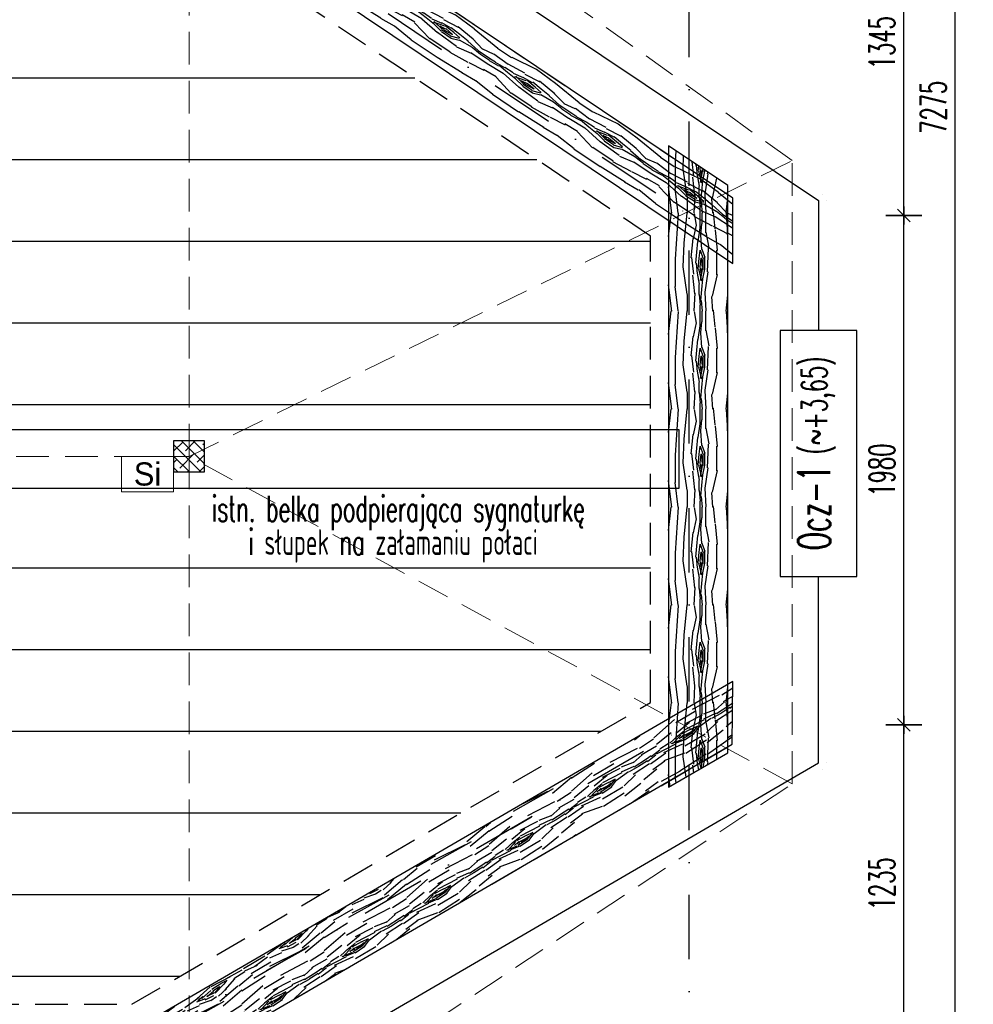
# Model space of a CAD drawing. Header units: centimetres. Extents: x 152786 to 159501, y -6718 to 1403.
# Tile 55 of 89: x 153995 to 154365, y -1217 to -835. Entities that reach past the tile are written whole.
import ezdxf

# ---------------------------------------------------------------- set-up
doc = ezdxf.new("R2010")
doc.units = ezdxf.units.CM
doc.header["$LTSCALE"] = 0.1
for name, pattern in [('DASHDOT', [1, 0.5, -0.25, 0, -0.25]), ('DASHED', [19.05, 12.7, -6.35]), ('DASHEDX2', [38.1, 25.4, -12.7])]:
    doc.linetypes.add(name, pattern=pattern)
doc.layers.get('0').update_dxf_attribs({"color": 45})
doc.layers.add('A_opisy więźby', color=51, linetype='Continuous', lineweight=13)
doc.layers.add('A_widok dachu', color=51, linetype='Continuous', lineweight=15)
for name, color, linetype in [('A_wymiary_zewn', 4, 'Continuous'), ('hatch_R&F', 4, 'Continuous'), ('opisy_prętów_R&F', 2, 'Continuous'), ('osie_R&F', 6, 'DASHDOT'), ('widoki_przerywana_R&F', 4, 'DASHEDX2'), ('więźba_R&F', 3, 'Continuous'), ('wymiary_R&F', 3, 'Continuous'), ('ściany_murowane_R&F', 13, 'Continuous')]:
    doc.layers.add(name, color=color, linetype=linetype)
doc.styles.add('arial', font='arial.ttf')
doc.styles.add('simplex 0.6', font='simplex.shx', dxfattribs={"width": 0.6})
doc.styles.add('TECH', font='FL Pismo Techniczne.ttf')
doc.dimstyles.new('1_100 ławy', dxfattribs={"dimtxt": 30, "dimasz": 18, "dimexe": 3, "dimexo": 3, "dimgap": -7, "dimtad": 1, "dimdec": 1, "dimrnd": 0.5, "dimzin": 9, "dimdsep": 46, "dimtxsty": 'arial', "dimblk": 'CLOSEDBLANK', "dimcen": 0.09, "dimadec": 0, "dimazin": 0, "dimtfac": 1, "dimtdec": 1, "dimtofl": 0, "dimtmove": 0, "dimatfit": 3, "dimldrblk": 'CLOSEDBLANK', "dimfxl": 1, "dimtvp": 1, "dimtolj": 1, "dimtzin": 0, "dimarcsym": 0})
doc.dimstyles.new('1_50 [mm] żelbet', dxfattribs={"dimtxt": 10, "dimasz": 0.5, "dimexe": 0.18, "dimexo": 0.0625, "dimgap": 3.5, "dimtad": 1, "dimlfac": 10, "dimrnd": 5, "dimdsep": 46, "dimtxsty": 'simplex 0.6', "dimblk1": 'KR', "dimblk2": 'KR', "dimsah": 1, "dimcen": 0.09, "dimse1": 1, "dimse2": 1, "dimclrd": 8, "dimadec": 0, "dimazin": 0, "dimtfac": 1, "dimtofl": 0, "dimtmove": 0, "dimatfit": 3, "dimfxl": 1, "dimtvp": 1, "dimtfill": 1, "dimtfillclr": 256, "dimtolj": 1, "dimtzin": 0, "dimarcsym": 0})

# ---------------------------------------------------------------- blocks, each defined once
blk = doc.blocks.new('KR')
for p, q in [((0, -14), (0, 14)), ((-7, 0), (7, 0)), ((-4.95, -4.95), (4.95, 4.95))]:
    blk.add_line(p, q)
blk = doc.blocks.new('*D452')
at = {"layer": 'Defpoints', "color": 0, "transparency": 16777216}
for p in [(154254.91, -1108.69), (154338.36, -1108.69), (154254.91, -1232.38)]:
    blk.add_point(p, dxfattribs=at)
at = {"layer": 'wymiary_R&F', "color": 8, "lineweight": -2, "transparency": 16777216}
blk.add_line((154338.36, -1231.88), (154338.36, -1109.19), dxfattribs=at)
at = {"layer": 'wymiary_R&F', "color": 8, "linetype": 'ByBlock', "lineweight": -2, "transparency": 16777216, "xscale": 0.5, "yscale": 0.5, "zscale": 0.5}
for p, rotation in [((154338.36, -1108.69), 90), ((154338.36, -1232.38), 270)]:
    blk.add_blockref('KR', p, dxfattribs=dict(at, rotation=rotation))
at = {"layer": 'wymiary_R&F', "color": 0, "transparency": 16777216, "insert": (154329.86, -1170.53), "char_height": 10, "attachment_point": 5, "rotation": 90, "style": 'simplex 0.6', "bg_fill": 3, "box_fill_scale": 1.1, "bg_fill_color": 256, "bg_fill_true_color": 13158600, "bg_fill_transparency": 0}
blk.add_mtext('\\A1;1235', dxfattribs=at)
blk = doc.blocks.new('*D453')
at = {"layer": 'Defpoints', "color": 0, "transparency": 16777216}
for p in [(154254.91, -910.66), (154338.36, -910.66), (154254.91, -1108.69)]:
    blk.add_point(p, dxfattribs=at)
at = {"layer": 'wymiary_R&F', "color": 8, "lineweight": -2, "transparency": 16777216}
blk.add_line((154338.36, -1108.19), (154338.36, -911.16), dxfattribs=at)
at = {"layer": 'wymiary_R&F', "color": 8, "linetype": 'ByBlock', "lineweight": -2, "transparency": 16777216, "xscale": 0.5, "yscale": 0.5, "zscale": 0.5}
for p, rotation in [((154338.36, -910.66), 90), ((154338.36, -1108.69), 270)]:
    blk.add_blockref('KR', p, dxfattribs=dict(at, rotation=rotation))
at = {"layer": 'wymiary_R&F', "color": 0, "transparency": 16777216, "insert": (154329.86, -1009.67), "char_height": 10, "attachment_point": 5, "rotation": 90, "style": 'simplex 0.6', "bg_fill": 3, "box_fill_scale": 1.1, "bg_fill_color": 256, "bg_fill_true_color": 13158600, "bg_fill_transparency": 0}
blk.add_mtext('\\A1;1980', dxfattribs=at)
blk = doc.blocks.new('*D454')
at = {"layer": 'Defpoints', "color": 0, "transparency": 16777216}
for p in [(154254.91, -776.38), (154338.36, -776.38), (154254.91, -910.66)]:
    blk.add_point(p, dxfattribs=at)
at = {"layer": 'wymiary_R&F', "color": 8, "lineweight": -2, "transparency": 16777216}
blk.add_line((154338.36, -910.16), (154338.36, -776.88), dxfattribs=at)
at = {"layer": 'wymiary_R&F', "color": 8, "linetype": 'ByBlock', "lineweight": -2, "transparency": 16777216, "xscale": 0.5, "yscale": 0.5, "zscale": 0.5}
for p, rotation in [((154338.36, -776.38), 90), ((154338.36, -910.66), 270)]:
    blk.add_blockref('KR', p, dxfattribs=dict(at, rotation=rotation))
at = {"layer": 'wymiary_R&F', "color": 0, "transparency": 16777216, "insert": (154329.86, -843.52), "char_height": 10, "attachment_point": 5, "rotation": 90, "style": 'simplex 0.6', "bg_fill": 3, "box_fill_scale": 1.1, "bg_fill_color": 256, "bg_fill_true_color": 13158600, "bg_fill_transparency": 0}
blk.add_mtext('\\A1;1345', dxfattribs=at)
blk = doc.blocks.new('*D456')
at = {"layer": 'Defpoints', "color": 0, "transparency": 16777216}
for p in [(154254.91, -504.87), (154358.36, -504.87), (154254.91, -1232.38)]:
    blk.add_point(p, dxfattribs=at)
at = {"layer": 'wymiary_R&F', "color": 8, "lineweight": -2, "transparency": 16777216}
blk.add_line((154358.36, -1231.88), (154358.36, -505.37), dxfattribs=at)
at = {"layer": 'wymiary_R&F', "color": 8, "linetype": 'ByBlock', "lineweight": -2, "transparency": 16777216, "xscale": 0.5, "yscale": 0.5, "zscale": 0.5}
for p, rotation in [((154358.36, -504.87), 90), ((154358.36, -1232.38), 270)]:
    blk.add_blockref('KR', p, dxfattribs=dict(at, rotation=rotation))
at = {"layer": 'wymiary_R&F', "color": 0, "transparency": 16777216, "insert": (154349.86, -868.63), "char_height": 10, "attachment_point": 5, "rotation": 90, "style": 'simplex 0.6', "bg_fill": 3, "box_fill_scale": 1.1, "bg_fill_color": 256, "bg_fill_true_color": 13158600, "bg_fill_transparency": 0}
blk.add_mtext('\\A1;7275', dxfattribs=at)
blk = doc.blocks.new('osie_konstr_nadziemne')
at = {"layer": 'osie_R&F', "ltscale": 500}
for points in [[(158254.91, -4650.43), (158254.91, -3694.55)], [(158054.72, -4076.71), (158254.91, -4210.99)], [(158042.38, -4532.71), (158256.51, -4408.08)]]:
    blk.add_lwpolyline(points, dxfattribs=at)
blk = doc.blocks.new('*D466')
at = {"layer": 'Defpoints', "color": 0, "transparency": 16777216}
for p in [(154305.19, -904.92), (154305.19, -1123.54), (154305.19, -1123.54)]:
    blk.add_point(p, dxfattribs=at)
at = {"layer": 'wymiary_R&F', "color": 0, "lineweight": -2, "transparency": 16777216}
for p, q in [((154305.19, -904.92), (154305.19, -955.36)), ((154308.19, -904.92), (154308.19, -904.92)), ((154320.1, -955.36), (154290.27, -955.36)), ((154290.27, -1051), (154320.1, -1051)), ((154305.19, -1123.54), (154305.19, -1051)), ((154308.19, -1123.54), (154308.19, -1123.54))]:
    blk.add_line(p, q, dxfattribs=at)
at = {"layer": 'wymiary_R&F', "transparency": 16777216, "insert": (154305.19, -1003.18), "char_height": 12.5, "attachment_point": 5, "rotation": 90, "style": 'simplex 0.6', "bg_fill": 3, "box_fill_scale": 1.1, "bg_fill_color": 256, "bg_fill_true_color": 13158600, "bg_fill_transparency": 0}
blk.add_mtext('\\A1;{\\C2;Ocz-1\\H0.8x;\\C256; (~+3,65)}', dxfattribs=at)
at = {"layer": 'wymiary_R&F', "color": 0, "lineweight": -2, "transparency": 16777216}
for p, q in [((154290.27, -955.36), (154290.27, -1051)), ((154320.1, -1051), (154320.1, -955.36))]:
    blk.add_line(p, q, dxfattribs=at)
blk = doc.blocks.new('_ClosedBlank')
at = {"color": 0, "linetype": 'ByBlock', "lineweight": -2}
for p, q in [((-1, 0.167), (0, 0)), ((-1, 0.167), (-1, -0.167)), ((0, 0), (-1, -0.167))]:
    blk.add_line(p, q, dxfattribs=at)
blk = doc.blocks.new('_None')
blk = doc.blocks.new('*D467')
at = {"layer": 'Defpoints', "color": 0, "transparency": 16777216}
for p in [(154305.19, -1123.54), (154305.19, -1123.54), (154044.06, -1249.37)]:
    blk.add_point(p, dxfattribs=at)
at = {"layer": 'wymiary_R&F', "color": 0, "lineweight": -2, "transparency": 16777216}
for p, q in [((154064.07, -1263.87), (154305.19, -1123.54)), ((154306.69, -1126.13), (154306.69, -1126.13)), ((154045.57, -1251.96), (154056.94, -1271.5))]:
    blk.add_line(p, q, dxfattribs=at)
at = {"layer": 'wymiary_R&F', "color": 0, "linetype": 'ByBlock', "lineweight": -2, "transparency": 16777216, "xscale": 10, "yscale": 10, "zscale": 10, "rotation": 210.200943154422}
blk.add_blockref('_ClosedBlank', (154055.43, -1268.9), dxfattribs=at)
blk = doc.blocks.new('*D468')
at = {"layer": 'Defpoints', "color": 0, "transparency": 16777216}
for p in [(154056.28, -759.37), (154305.19, -904.92), (154305.19, -904.92)]:
    blk.add_point(p, dxfattribs=at)
at = {"layer": 'wymiary_R&F', "color": 0, "lineweight": -2, "transparency": 16777216}
for p, q in [((154057.95, -756.88), (154067.85, -742.12)), ((154074.49, -750.18), (154305.19, -904.92)), ((154306.86, -902.43), (154306.86, -902.43))]:
    blk.add_line(p, q, dxfattribs=at)
at = {"layer": 'wymiary_R&F', "color": 0, "linetype": 'ByBlock', "lineweight": -2, "transparency": 16777216, "xscale": 10, "yscale": 10, "zscale": 10, "rotation": 146.1483770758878}
blk.add_blockref('_ClosedBlank', (154066.18, -744.61), dxfattribs=at)
blk = doc.blocks.new('obrys_dachu')
at = {"layer": 'A_widok dachu', "linetype": 'DASHED', "ltscale": 10}
for p, q in [((150080.5, -4477.75), (150080.5, -4194.75)), ((150080.5, -4477.75), (150314.9, -4362.72)), ((149937.14, -4477.75), (150080.5, -4477.75)), ((150080.5, -4477.75), (150080.5, -4760.75)), ((150314.9, -4605.06), (150080.5, -4477.75))]:
    blk.add_line(p, q, dxfattribs=at)
blk.add_lwpolyline([(149767.45, -4194.75), (149089.81, -4194.75, 0.283468), (149073.5, -4215.95), (149073.5, -4739.55, 0.283468), (149089.81, -4760.75), (150080.5, -4760.75), (150314.9, -4605.06), (150314.9, -4362.72), (150080.5, -4194.75), (150080.5, -3943.25, 0.414214), (150068, -3930.75), (149750, -3930.75, 0.414214), (149737.5, -3943.25), (149737.5, -4232.75)], format="xyb", dxfattribs=at)

msp = doc.modelspace()

# ---------------------------------------------------------------- hatches: boundary and pattern name
at = {"layer": 'A_wymiary_zewn'}
h = msp.add_hatch(dxfattribs=at)
h.set_pattern_fill('ANSI31', color=256, scale=10, angle=135)
h.paths.add_polyline_path([(153295.0341, -791.3689), (153295.0341, -861.3689), (153143.5341, -861.3689), (153143.5341, -1217.3689), (154038.3592, -1217.3689), (154239.9303, -1100.0472), (154239.9303, -1016.8745), (153956.9303, -1016.8745), (153956.9303, -1091.3689), (153943.9303, -1091.3689), (153943.9303, -1016.8745), (153943.9303, -1010.8689), (153943.9303, -1009.3689), (153943.9303, -999.3689), (153943.9303, -997.8689), (153943.9303, -993.8745), (153956.9303, -993.8745), (154239.9303, -993.8745), (154239.9303, -918.673), (154050.1358, -791.3689)])
at = {"layer": 'hatch_R&F'}
h = msp.add_hatch(dxfattribs=at)
h.set_pattern_fill('ANSI38', color=256, angle=90)
h.set_pattern_definition([(135, (3980.03, 3473.3822), (-2.24506403, -2.24506403), []), (225, (3980.03, 3473.3822), (-2.24506403, -6.73519209), [7.9375, -4.7625])])
h.paths.add_polyline_path([(154054.5341, -1010.3689), (154066.5341, -1010.3689), (154066.5341, -998.3689), (154054.5341, -998.3689)])

# ---------------------------------------------------------------- linework, layer by layer
at = {"layer": 'A_opisy więźby'}
msp.add_lwpolyline([(154054.5341, -1004.3689), (154054.5341, -1018.1417), (154034.2781, -1018.1417), (154034.2781, -1004.3689)], close=True, dxfattribs=at)
at = {"layer": 'widoki_przerywana_R&F', "ltscale": 5}
msp.add_lwpolyline([(153143.5341, -791.3689), (153143.5341, -1217.3689), (154038.3592, -1217.3689), (154239.9303, -1100.0472), (154239.9303, -918.673), (154050.1358, -791.3689), (153143.5341, -791.3689)], dxfattribs=at)
at = {"layer": 'więźba_R&F', "color": 6}
msp.add_lwpolyline([(153943.9303, -993.8745), (154250.9084, -993.8745), (154250.9084, -1016.8745), (153943.9303, -1016.8745)], close=True, dxfattribs=at)
at = {"layer": 'więźba_R&F'}
msp.add_lwpolyline([(154054.5341, -1010.3689), (154066.5341, -1010.3689), (154066.5341, -998.3689), (154054.5341, -998.3689)], close=True, dxfattribs=at)

# ---------------------------------------------------------------- block references
at = {"layer": 'A_widok dachu'}
msp.add_blockref('obrys_dachu', (3980.03, 3473.3822), dxfattribs=at)

# ---------------------------------------------------------------- texts
at = {"layer": 'opisy_prętów_R&F', "color": 3, "style": 'simplex 0.6', "width": 0.6}
for s, p in [('istn. belka podpierająca sygnaturkę', (154069.389, -1029.7052)), ('i słupek na załamaniu połaci', (154083.6418, -1042.6523))]:
    msp.add_text(s, height=10, dxfattribs=at).set_placement(p)

# ---------------------------------------------------------------- next in the draw order: dimensions: what is measured, and where the dimension line sits
at = {"layer": 'wymiary_R&F'}
dim = msp.add_linear_dim(base=(154338.3589, -1108.6855), p1=(154254.9084, -1232.3819), p2=(154254.9084, -1108.6855), angle=90, dimstyle='1_50 [mm] żelbet', override={"dimtxsty": 'simplex 0.6'}, dxfattribs=at)
dim.commit()
dim.dimension.update_dxf_attribs({"geometry": '*D452', "text_midpoint": (154329.8589, -1170.5337)})

# ---------------------------------------------------------------- next in the draw order: dimensions: what is measured, and where the dimension line sits
dim = msp.add_linear_dim(base=(154338.3589, -910.6577), p1=(154254.9084, -1108.6855), p2=(154254.9084, -910.6577), angle=90, dimstyle='1_50 [mm] żelbet', override={"dimtxsty": 'simplex 0.6'}, dxfattribs=at)
dim.commit()
dim.dimension.update_dxf_attribs({"geometry": '*D453', "text_midpoint": (154329.8589, -1009.6716)})

# ---------------------------------------------------------------- next in the draw order: dimensions: what is measured, and where the dimension line sits
dim = msp.add_linear_dim(base=(154338.3589, -776.3819), p1=(154254.9084, -910.6577), p2=(154254.9084, -776.3819), angle=90, dimstyle='1_50 [mm] żelbet', override={"dimtxsty": 'simplex 0.6'}, dxfattribs=at)
dim.commit()
dim.dimension.update_dxf_attribs({"geometry": '*D454', "text_midpoint": (154329.8589, -843.5198)})

# ---------------------------------------------------------------- next in the draw order: dimensions: what is measured, and where the dimension line sits
dim = msp.add_linear_dim(base=(154358.3589, -504.8689), p1=(154254.9084, -1232.3819), p2=(154254.9084, -504.8689), angle=90, dimstyle='1_50 [mm] żelbet', override={"dimtxsty": 'simplex 0.6'}, dxfattribs=at)
dim.commit()
dim.dimension.update_dxf_attribs({"geometry": '*D456', "text_midpoint": (154349.8589, -868.6254)})

# ---------------------------------------------------------------- next in the draw order: hatches: boundary and pattern name
at = {"layer": 'hatch_R&F'}
h = msp.add_hatch(dxfattribs=at)
h.set_pattern_fill('WOOD8', color=256, scale=1.5, angle=326.148377)
h.set_pattern_definition([(315.843577, (33537.7283, 87316.9198), (168.62515324, -158.981538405), [4.259694, -421.711222]), (326.148377, (33540.784, 87313.952), (52.864779, 10.418019), [4.191, -33.909]), (344.583277, (33544.265, 87311.618), (84.50615865, -10.8054214), [3.6144705, -116.868283]), (139.023377, (33547.7494, 87310.657), (200.26646184, -180.20501379), [3.071736, -304.1002935]), (140.953977, (33545.4303, 87312.6712), (295.19073327, -243.87506299), [4.208298, -416.619957]), (160.184577, (33542.162, 87315.322), (-116.1475529, 32.0288149), [4.712703, -152.377597]), (335.610677, (33540.2597, 87315.222), (179.43036129, -74.47557665), [2.3175465, -229.4357235]), (319.808177, (33542.3704, 87314.265), (-231.90775936, 201.42847736), [3.450108, -341.560061]), (151.858977, (33545.006, 87312.0384), (-305.99598147, 159.36896773), [3.8290125, -379.071264]), (134.838477, (33541.6295, 87313.844), (105.34229105, -116.5348607), [1.942719, -192.329905]), (320.953977, (33534.6684, 87318.5135), (-295.19073327, 243.87506299), [4.208298, -416.619957]), (314.838477, (33537.937, 87315.8625), (-105.34229105, 116.5348607), [3.885438, -190.387186]), (326.148377, (33540.676, 87313.107), (52.864779, 10.418019), [4.572, -33.528]), (346.704377, (33544.4733, 87310.5605), (200.65372861, -42.83426892), [3.255264, -322.271288]), (329.962477, (33547.6414, 87309.812), (464.203076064, -265.48571439), [5.727687, -567.04089]), (320.953977, (33552.5998, 87306.9448), (-295.19073327, 243.87506299), [4.208298, -416.619957]), (326.148377, (33555.87, 87304.294), (52.864779, 10.418019), [4.191, -33.909]), (331.342777, (33527.7073, 87323.1826), (337.637290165, -180.59256808), [4.208298, -416.619957]), (320.953977, (33531.4, 87321.1645), (-295.19073327, 243.87506299), [4.208298, -416.619957]), (326.148377, (33528.13, 87323.815), (52.864779, 10.418019), [2.286, -35.814]), (331.342777, (33530.0302, 87322.542), (337.637290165, -180.59256808), [4.208298, -416.619957]), (326.148377, (33533.723, 87320.524), (52.864779, 10.418019), [3.81, -34.29]), (336.453177, (33536.887, 87318.4016), (-211.07169634, 95.69906406), [4.259694, -421.711222]), (331.342777, (33540.792, 87316.6998), (337.637290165, -180.59256808), [4.208298, -416.619957]), (320.953977, (33544.485, 87314.6816), (-295.19073327, 243.87506299), [4.208298, -416.619957]), (320.953977, (33547.7533, 87312.0307), (-295.19073327, 243.87506299), [4.208298, -416.619957]), (318.018277, (33551.0216, 87309.3797), (-168.62502106, 158.98165417), [5.3881395, -264.019513]), (326.148377, (33555.027, 87305.776), (52.864779, 10.418019), [5.715, -32.385]), (313.619577, (33541.0272, 87287.6397), (136.98363336, -137.7582936), [3.5126295, -347.751997]), (320.437777, (33543.4505, 87285.0967), (-263.54916474, 222.65185001), [3.8290125, -379.071264]), (334.278477, (33541.027, 87287.6397), (211.0717533, -95.69889785), [2.6940885, -266.713602]), (335.610677, (33543.4544, 87286.4704), (179.43036129, -74.47557665), [4.6350555, -227.118177]), (326.148377, (33516.034, 87305.78), (52.864779, 10.418019), [4.572, -33.528]), (316.686077, (33519.8314, 87303.233), (-136.9836792, 137.7582582), [2.3175465, -229.4357235]), (167.949777, (33521.5176, 87301.643), (116.1475835, -32.02874986), [2.0517615, -203.123025]), (159.142977, (33519.511, 87302.0716), (327.219324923, -127.727715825), [5.083188, -503.234211]), (319.023377, (33544.508, 87285.305), (-200.26646184, 180.20501379), [3.071736, -304.1002935]), (333.273377, (33544.508, 87285.305), (242.7131492, -116.92232437), [3.071736, -304.1002935]), (326.148377, (33515.61, 87305.147), (52.864779, 10.418019), [3.048, -35.052]), (160.184577, (33518.141, 87303.449), (-116.1475529, 32.0288149), [3.1418025, -153.948536]), (322.781877, (33523.2078, 87301.4271), (-485.038750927, 371.21581432), [6.488202, -642.331443]), (323.8577771, (33528.3746, 87297.5027), (-738.17029149, 541.002390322), [9.53262, -943.729075]), (329.328177, (33536.0727, 87291.8805), (559.126989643, -329.15635719), [6.8685915, -679.98895]), (335.610677, (33541.9804, 87288.3767), (179.43036129, -74.47557665), [6.952602, -224.800668]), (336.453177, (33514.1243, 87302.932), (-211.07169634, 95.69906406), [4.259694, -421.711222]), (342.093777, (33518.0293, 87301.2304), (-147.78897856, 53.25212722), [5.5474365, -271.824755]), (326.148377, (33523.308, 87299.525), (52.864779, 10.418019), [4.953, -33.147]), (318.018277, (33527.4214, 87296.7657), (-168.62502106, 158.98165417), [5.3881395, -264.019513]), (329.724677, (33531.4268, 87293.1616), (495.844190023, -286.70961112), [6.1078875, -604.681557]), (317.402177, (33536.7016, 87290.0823), (200.26630413, -180.20517877), [5.0112555, -496.115988]), (312.112177, (33540.391, 87286.69), (-73.7008758, 95.311489), [4.712703, -152.377597]), (326.148377, (33543.55, 87283.194), (52.864779, 10.418019), [2.667, -35.433]), (140.953977, (33523.2078, 87301.427), (295.19073327, -243.87506299), [8.416557, -412.411697]), (321.384777, (33517.52, 87307.9947), (-326.83221976, 265.09833321), [9.1756995, -449.60907]), (326.148377, (33524.69, 87302.27), (52.864779, 10.418019), [8.763, -29.337]), (330.233977, (33531.967, 87297.387), (432.561490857, -244.262668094), [10.695165, -524.0637855]), (326.148377, (33541.25, 87292.077), (52.864779, 10.418019), [9.525, -28.575]), (333.273377, (33513.063, 87301.35), (242.7131492, -116.92232437), [9.2151705, -297.956859]), (332.488577, (33521.2938, 87297.2057), (274.35458693, -138.14557891), [6.9002145, -338.109954]), (323.6587771, (33527.4137, 87294.0183), (-674.88700339, 498.556316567), [8.771268, -868.356607]), (319.6285771, (33534.479, 87288.8205), (-759.006239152, 646.732062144), [13.4217915, -1328.758531]), (329.161177, (33526.8583, 87321.917), (590.768651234, -350.37931339), [7.24902, -717.6529335]), (318.018277, (33533.0824, 87318.201), (-168.62502106, 158.98165417), [8.0822295, -261.325462]), (323.7624771, (33539.0904, 87312.7948), (-706.529180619, 519.778607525), [9.1519245, -906.04147]), (336.768077, (33546.4721, 87307.3848), (-390.5022706, 170.174093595), [6.2022225, -614.020819]), (326.148377, (33552.17, 87304.94), (52.864779, 10.418019), [7.62, -30.48]), (322.968577, (33529.4051, 87325.714), (-516.680609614, 392.438588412), [6.8685915, -679.98895]), (332.157377, (33534.8884, 87321.5773), (-337.637348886, 180.592419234), [7.279005, -720.620466]), (332.858177, (33541.3247, 87318.1777), (-305.99587404, 159.36923662), [6.5216535, -645.645267]), (320.437777, (33547.1282, 87315.2026), (-263.54916474, 222.65185001), [7.6580235, -375.242252]), (314.053577, (33553.032, 87310.325), (-242.325644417, 254.29340262), [5.4550815, -540.053898]), (335.610677, (33556.825, 87306.4045), (179.43036129, -74.47557665), [4.6350555, -227.118177]), (329.962477, (33525.3727, 87319.702), (464.203076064, -265.48571439), [5.727687, -567.04089]), (313.3440771, (33530.3311, 87316.835), (-347.667822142, 370.828327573), [8.595741, -850.979426]), (326.148377, (33536.23, 87310.584), (52.864779, 10.418019), [9.525, -28.575]), (331.5886771, (33544.1414, 87305.278), (-369.278639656, 201.81599918), [8.037195, -795.683181]), (332.858177, (33551.2106, 87301.4538), (-305.99587404, 159.36923662), [6.5216535, -645.645267]), (326.148377, (33530.89, 87327.93), (52.864779, 10.418019), [6.477, -31.623]), (334.278477, (33536.27, 87324.321), (211.0717533, -95.69889785), [10.776318, -258.6313725]), (323.7624771, (33545.9783, 87319.644), (-706.529180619, 519.778607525), [9.1519245, -906.04147]), (320.6208771, (33553.36, 87314.234), (622.022985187, -508.973355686), [11.8661685, -1174.7515875]), (332.9911771, (33511.5775, 87299.1352), (-580.350694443, 297.514397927), [9.593352, -949.74015]), (326.148377, (33520.125, 87294.78), (52.864779, 10.418019), [10.668, -27.432]), (322.4961771, (33528.98415, 87288.836), (-938.4369107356, 721.2072006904), [17.943423, -1776.400727]), (326.148377, (33519.006, 87310.21), (52.864779, 10.418019), [9.144, -28.956]), (330.911977, (33526.5996, 87305.116), (369.278620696, -201.81607082), [9.1756995, -449.60907]), (324.3007771, (33534.618, 87300.6553), (-928.018727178, 668.342633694), [11.8171335, -1169.897228]), (323.4220771, (33544.2146, 87293.7596), (-611.6046949, 456.10888205), [8.0100675, -792.99656]), (320.953977, (33522.4014, 87315.2723), (-295.19073327, 243.87506299), [8.416557, -412.411697]), (326.148377, (33528.938, 87309.97), (52.864779, 10.418019), [12.192, -25.908]), (328.0575771, (33539.0633, 87303.1788), (938.824437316, -583.83583772), [11.436363, -1132.1984595]), (329.724677, (33548.768, 87297.1282), (495.844190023, -286.70961112), [6.1078875, -604.681557])])
h.paths.add_polyline_path([(154056.2835, -759.3689), (154271.9303, -904.0134), (154271.9303, -929.2998), (154018.5845, -759.3689)])
h = msp.add_hatch(dxfattribs=at)
h.set_pattern_fill('WOOD8', color=256, scale=1.5, angle=90)
h.set_pattern_definition([(79.6952, (148506.2273, -150326.375), (38.09980505, 228.600036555), [4.259694, -421.711222]), (90, (148506.99, -150322.184), (-38.1, 38.1), [4.191, -33.909]), (108.4349, (148506.989, -150317.993), (-38.0999391, 76.2000172), [3.6144705, -116.868283]), (262.875, (148505.8463, -150314.564), (38.09993454, 266.70001447), [3.071736, -304.1002935]), (264.8056, (148505.4653, -150317.612), (38.09981744, 381.000025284), [4.208298, -416.619957]), (284.0362, (148505.084, -150321.803), (38.09992533, -114.30002066), [4.712703, -152.377597]), (99.4623, (148506.227, -150323.327), (-38.0999298, 190.50002997), [2.3175465, -229.4357235]), (83.6598, (148505.8463, -150321.041), (-38.10006039, -304.79997661), [3.450108, -341.560061]), (275.7106, (148506.2273, -150317.612), (38.10005066, -342.89997768), [3.8290125, -379.071264]), (258.6901, (148506.608, -150321.422), (38.0999093, 152.40002937), [1.942719, -192.329905]), (84.8056, (148506.6083, -150329.804), (-38.09981744, -381.000025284), [4.208298, -416.619957]), (78.6901, (148506.989, -150325.613), (-38.0999093, -152.40002937), [3.885438, -190.387186]), (90, (148507.75, -150321.803), (-38.1, 38.1), [4.572, -33.528]), (110.556, (148507.7513, -150317.231), (-76.1998468, 190.50007021), [3.255264, -322.271288]), (93.8141, (148506.6083, -150314.1829), (-38.100233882, 533.39997427), [5.727687, -567.04089]), (84.8056, (148506.2273, -150308.468), (-38.09981744, -381.000025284), [4.208298, -416.619957]), (90, (148506.61, -150304.277), (-38.1, 38.1), [4.191, -33.909]), (95.1944, (148506.6083, -150338.186), (-38.09981744, 381.000025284), [4.208298, -416.619957]), (84.8056, (148506.2273, -150333.995), (-38.09981744, -381.000025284), [4.208298, -416.619957]), (90, (148505.846, -150338.186), (-38.1, 38.1), [2.286, -35.814]), (95.1944, (148505.8463, -150335.9), (-38.09981744, 381.000025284), [4.208298, -416.619957]), (90, (148505.465, -150331.71), (-38.1, 38.1), [3.81, -34.29]), (100.3048, (148505.4653, -150327.899), (38.09980505, -228.600036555), [4.259694, -421.711222]), (95.1944, (148504.7033, -150323.708), (-38.09981744, 381.000025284), [4.208298, -416.619957]), (84.8056, (148504.3223, -150319.517), (-38.09981744, -381.000025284), [4.208298, -416.619957]), (84.8056, (148504.7033, -150315.326), (-38.09981744, -381.000025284), [4.208298, -416.619957]), (81.8699, (148505.084, -150311.135), (-38.09997482, -228.59999127), [5.3881395, -264.019513]), (90, (148505.846, -150305.8), (-38.1, 38.1), [5.715, -32.385]), (77.4712, (148528.7063, -150307.325), (38.09998475, 190.50001162), [3.5126295, -347.751997]), (84.2894, (148529.4683, -150303.896), (-38.10005066, -342.89997768), [3.8290125, -379.071264]), (98.1301, (148528.706, -150307.325), (-38.09997482, 228.59999127), [2.6940885, -266.713602]), (99.4623, (148528.325, -150304.658), (-38.0999298, 190.50002997), [4.6350555, -227.118177]), (90, (148527.563, -150338.186), (-38.1, 38.1), [4.572, -33.528]), (80.5377, (148527.563, -150333.614), (-38.0999298, -190.50002997), [2.3175465, -229.4357235]), (291.8014, (148527.944, -150331.328), (-38.09999637, 114.30000984), [2.0517615, -203.123025]), (282.9946, (148528.7063, -150333.233), (-76.199908, 342.900029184), [5.083188, -503.234211]), (82.875, (148528.7063, -150303.134), (-38.09993454, -266.70001447), [3.071736, -304.1002935]), (97.125, (148528.7063, -150303.134), (-38.09993454, 266.70001447), [3.071736, -304.1002935]), (90, (148528.325, -150338.186), (-38.1, 38.1), [3.048, -35.052]), (284.0362, (148528.325, -150335.138), (38.09992533, -114.30002066), [3.1418025, -153.948536]), (86.6335, (148527.1823, -150329.8039), (-38.10041802, -609.59997445), [6.488202, -642.331443]), (87.7094, (148527.5633, -150323.3269), (-38.09983787, -914.400004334), [9.53262, -943.729075]), (93.1798, (148527.9443, -150313.8019), (-38.09965868, 647.700018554), [6.8685915, -679.98895]), (99.4623, (148527.563, -150306.944), (-38.0999298, 190.50002997), [6.952602, -224.800668]), (100.3048, (148530.9923, -150338.186), (38.09980505, -228.600036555), [4.259694, -421.711222]), (105.9454, (148530.2303, -150333.995), (38.09999644, -152.40000495), [5.5474365, -271.824755]), (90, (148528.706, -150328.66), (-38.1, 38.1), [4.953, -33.147]), (81.8699, (148528.706, -150323.708), (-38.09997482, -228.59999127), [5.3881395, -264.019513]), (93.5763, (148529.4683, -150318.3739), (-38.09964605, 571.50002525), [6.1078875, -604.681557]), (81.2538, (148529.0873, -150312.278), (38.100159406, 266.6999754), [5.0112555, -496.115988]), (75.9638, (148529.849, -150307.325), (-38.09992533, -114.30002066), [4.712703, -152.377597]), (90, (148530.992, -150302.753), (-38.1, 38.1), [2.667, -35.433]), (264.8056, (148527.1823, -150329.804), (38.09981744, 381.000025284), [8.416557, -412.411697]), (85.2364, (148524.8963, -150338.186), (-38.099677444, -419.10003665), [9.1756995, -449.60907]), (90, (148525.66, -150329.04), (-38.1, 38.1), [8.763, -29.337]), (94.0856, (148525.6583, -150320.2789), (-38.09985294, 495.300005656), [10.695165, -524.0637855]), (90, (148524.896, -150309.61), (-38.1, 38.1), [9.525, -28.575]), (97.125, (148532.8973, -150338.186), (-38.09993454, 266.70001447), [9.2151705, -297.956859]), (96.3402, (148531.7543, -150329.042), (-38.10006039, 304.79997661), [6.9002145, -338.109954]), (87.5104, (148530.9923, -150322.1839), (-38.100680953, -838.199979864), [8.771268, -868.356607]), (83.4802, (148531.3733, -150313.4209), (-114.299982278, -990.599992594), [13.4217915, -1328.758531]), (93.0128, (148508.1323, -150338.1859), (-38.100156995, 685.800000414), [7.24902, -717.6529335]), (81.8699, (148507.751, -150330.947), (-38.09997482, -228.59999127), [8.0822295, -261.325462]), (87.6141, (148508.8943, -150322.9459), (-38.099342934, -876.300019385), [9.1519245, -906.04147]), (100.6197, (148509.2753, -150313.8019), (76.200307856, -419.099938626), [6.2022225, -614.020819]), (90, (148508.132, -150307.706), (-38.1, 38.1), [7.62, -30.48]), (86.8202, (148503.5603, -150338.1859), (-38.09965868, -647.700018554), [6.8685915, -679.98895]), (96.009, (148503.9413, -150331.3279), (38.09997376, -380.999991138), [7.279005, -720.620466]), (96.7098, (148503.1793, -150324.0889), (38.099767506, -342.900038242), [6.5216535, -645.645267]), (84.2894, (148502.4173, -150317.612), (-38.10005066, -342.89997768), [7.6580235, -375.242252]), (77.9052, (148503.1793, -150309.9919), (-76.200256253, -342.899946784), [5.4550815, -540.053898]), (99.4623, (148504.322, -150304.658), (-38.0999298, 190.50002997), [4.6350555, -227.118177]), (93.8141, (148510.7993, -150338.1859), (-38.100233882, 533.39997427), [5.727687, -567.04089]), (77.1957, (148510.4183, -150332.4709), (-114.300282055, -495.299917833), [8.595741, -850.979426]), (90, (148512.323, -150324.09), (-38.1, 38.1), [9.525, -28.575]), (95.4403, (148512.3233, -150314.5639), (38.099747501, -419.100012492), [8.037195, -795.683181]), (96.7098, (148511.5613, -150306.5629), (38.099767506, -342.900038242), [6.5216535, -645.645267]), (90, (148500.893, -150338.186), (-38.1, 38.1), [6.477, -31.623]), (98.1301, (148500.893, -150331.709), (-38.09997482, 228.59999127), [10.776318, -258.6313725]), (87.6141, (148499.3693, -150321.0409), (-38.099342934, -876.300019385), [9.1519245, -906.04147]), (84.4725, (148499.7503, -150311.8969), (76.199443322, 800.100066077), [11.8661685, -1174.7515875]), (96.8428, (148535.5643, -150338.1859), (76.200304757, -647.699976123), [9.593352, -949.74015]), (90, (148534.42, -150328.66), (-38.1, 38.1), [10.668, -27.432]), (86.3478, (148534.4213, -150317.99286), (-76.1995157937, -1181.100036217), [17.943423, -1776.400727]), (90, (148522.23, -150338.186), (-38.1, 38.1), [9.144, -28.956]), (94.7636, (148522.2293, -150329.042), (-38.099677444, 419.10003665), [9.1756995, -449.60907]), (88.1524, (148521.4673, -150319.8979), (-38.099783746, -1143.00001771), [11.8171335, -1169.897228]), (87.2737, (148521.8483, -150308.0869), (-38.099848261, -762.000010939), [8.0100675, -792.99656]), (84.8056, (148516.1333, -150338.186), (-38.09981744, -381.000025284), [8.416557, -412.411697]), (90, (148516.895, -150329.804), (-38.1, 38.1), [12.192, -25.908]), (91.9092, (148516.8953, -150317.6119), (-38.100923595, 1104.899963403), [11.436363, -1132.1984595]), (93.5763, (148516.5143, -150306.1819), (-38.09964605, 571.50002525), [6.1078875, -604.681557])])
h.paths.add_polyline_path([(154246.9303, -1132.9983), (154246.9303, -883.6323), (154269.9303, -899.0595), (154269.9303, -1119.6114)])
h = msp.add_hatch(dxfattribs=at)
h.set_pattern_fill('WOOD8', color=256, scale=1.5, angle=32.864173)
h.set_pattern_definition([(22.5593727, (4110.387, 7938.7197), (212.68957163, 92.04736812), [4.259694, -421.711222]), (32.864173, (4114.32, 7940.354), (11.327512, 52.677391), [4.191, -33.909]), (51.299073, (4117.841, 7942.628), (43.3300107, 73.352288), [3.6144705, -116.868283]), (205.7391727, (4120.101, 7945.449), (244.69207458, 112.72218667), [3.071736, -304.1002935]), (207.6697727, (4117.334, 7944.115), (340.699373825, 174.74710879), [4.208298, -416.619957]), (226.900373, (4113.607, 7942.161), (-75.3324723, -94.0272176), [4.712703, -152.377597]), (42.3264727, (4112.947, 7940.374), (139.33738016, 135.377105), [2.3175465, -229.4357235]), (26.5239727, (4114.6604, 7941.9343), (-276.69456231, -133.39699971), [3.450108, -341.560061]), (218.5747727, (4117.7474, 7943.475), (-267.34707559, -218.076935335), [3.8290125, -379.071264]), (201.5542727, (4114.754, 7941.0875), (148.6847197, 50.69739806), [1.942719, -192.329905]), (27.6697727, (4107.7134, 7936.539), (-340.699373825, -174.74710879), [4.208298, -416.619957]), (21.5542727, (4111.4404, 7938.493), (-148.6847197, -50.69739806), [3.885438, -190.387186]), (32.864173, (4115.054, 7939.92), (11.327512, 52.677391), [4.572, -33.528]), (53.4201727, (4118.8944, 7942.4016), (118.6625197, 167.37950836), [3.255264, -322.271288]), (36.6782727, (4120.8344, 7945.0157), (427.35922948, 321.45178387), [5.727687, -567.04089]), (27.6697727, (4125.428, 7948.437), (-340.699373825, -174.74710879), [4.208298, -416.619957]), (32.864173, (4129.155, 7950.39), (11.327512, 52.677391), [4.191, -33.909]), (38.0585727, (4100.673, 7931.9905), (299.34969337, 238.75170457), [4.208298, -416.619957]), (27.6697727, (4103.9864, 7934.5848), (-340.699373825, -174.74710879), [4.208298, -416.619957]), (32.864173, (4100.26, 7932.63), (11.327512, 52.677391), [2.286, -35.814]), (38.0585727, (4102.1795, 7933.871), (299.34969337, 238.75170457), [4.208298, -416.619957]), (32.864173, (4105.493, 7936.465), (11.327512, 52.677391), [3.81, -34.29]), (43.1689727, (4108.6933, 7938.5328), (-171.33990461, -156.0519431), [4.259694, -421.711222]), (38.0585727, (4111.8, 7941.447), (299.34969337, 238.75170457), [4.208298, -416.619957]), (27.6697727, (4115.1135, 7944.0414), (-340.699373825, -174.74710879), [4.208298, -416.619957]), (27.6697727, (4118.8406, 7945.9956), (-340.699373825, -174.74710879), [4.208298, -416.619957]), (24.7340727, (4122.5676, 7947.95), (-212.68962572, -92.04720095), [5.3881395, -264.019513]), (32.864173, (4127.46, 7950.204), (11.327512, 52.677391), [5.715, -32.385]), (20.3353727, (4138.5863, 7930.1758), (180.68719696, 71.37226436), [3.5126295, -347.751997]), (27.1535727, (4141.88, 7931.3965), (-308.69700916, -154.07194777), [3.8290125, -379.071264]), (40.9942727, (4138.5863, 7930.176), (171.33977445, 156.05206113), [2.6940885, -266.713602]), (42.3264727, (4140.62, 7931.943), (139.33738016, 135.377105), [4.6350555, -227.118177]), (32.864173, (4112.044, 7914.39), (11.327512, 52.677391), [4.572, -33.528]), (23.4018727, (4115.8843, 7916.87), (-180.68718255, -71.37232048), [2.3175465, -229.4357235]), (234.6655727, (4118.011, 7917.7906), (75.33242465, 94.0272714), [2.0517615, -203.123025]), (225.8587727, (4116.8246, 7916.1168), (246.67225697, 250.079294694), [5.083188, -503.234211]), (25.7391727, (4142.1066, 7932.45), (-244.69207458, -112.72218667), [3.071736, -304.1002935]), (39.9891727, (4142.1066, 7932.45), (203.34226703, 176.72697918), [3.071736, -304.1002935]), (32.864173, (4112.458, 7913.75), (11.327512, 52.677391), [3.048, -35.052]), (226.900373, (4115.018, 7915.403), (-75.3324723, -94.0272176), [3.1418025, -153.948536]), (29.4976727, (4118.8778, 7919.2577), (-532.714364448, -298.796212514), [6.488202, -642.331443]), (30.5735727, (4124.525, 7922.4524), (-788.733684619, -464.196230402), [9.53262, -943.729075]), (36.0439727, (4132.7324, 7927.301), (523.366932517, 383.47614264), [6.8685915, -679.98895]), (42.3264727, (4138.286, 7931.3426), (139.33738016, 135.377105), [6.952602, -224.800668]), (43.1689727, (4113.9048, 7911.509), (-171.33990461, -156.0519431), [4.259694, -421.711222]), (48.8095727, (4117.0116, 7914.423), (-107.33487174, -114.70220812), [5.5474365, -271.824755]), (32.864173, (4120.665, 7918.598), (11.327512, 52.677391), [4.953, -33.147]), (24.7340727, (4124.825, 7921.2855), (-212.68962572, -92.04720095), [5.3881395, -264.019513]), (36.4404727, (4129.719, 7923.54), (459.36204252, 342.126257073), [6.1078875, -604.681557]), (24.1179727, (4134.6327, 7927.168), (244.692163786, 112.72197659), [5.0112555, -496.115988]), (18.827973, (4139.2065, 7929.216), (-116.68226984, -30.0224406), [4.712703, -152.377597]), (32.864173, (4143.667, 7930.737), (11.327512, 52.677391), [2.667, -35.433]), (207.6697727, (4118.878, 7919.2577), (340.699373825, 174.74710879), [8.416557, -412.411697]), (28.1005727, (4110.5968, 7916.6293), (-372.70175864, -195.42217184), [9.1756995, -449.60907]), (32.864173, (4118.69, 7920.95), (11.327512, 52.677391), [8.763, -29.337]), (36.9497727, (4126.0515, 7925.7065), (395.357011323, 300.77654163), [10.695165, -524.0637855]), (32.864173, (4134.6, 7932.136), (11.327512, 52.677391), [9.525, -28.575]), (39.9891727, (4114.9385, 7909.909), (203.34226703, 176.72697918), [9.2151705, -297.956859]), (39.2043727, (4121.999, 7915.831), (235.34461817, 197.40200364), [6.9002145, -338.109954]), (30.3745727, (4127.3458, 7920.1924), (-724.729219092, -422.845630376), [8.771268, -868.356607]), (26.3443727, (4134.9131, 7924.6276), (-894.0885341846, -441.541078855), [13.4217915, -1328.758531]), (35.8769727, (4101.4998, 7930.7104), (555.369098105, 404.151490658), [7.24902, -717.6529335]), (24.7340727, (4107.3736, 7934.9587), (-212.68962572, -92.04720095), [8.0822295, -261.325462]), (30.4782727, (4114.7143, 7938.3403), (-756.730977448, -443.521715), [9.1519245, -906.04147]), (43.4838727, (4122.6017, 7942.9823), (-310.676866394, -291.42946001), [6.2022225, -614.020819]), (32.864173, (4127.1, 7947.25), (11.327512, 52.677391), [7.62, -30.48]), (29.6843727, (4099.0188, 7934.5507), (-564.716440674, -319.47181356), [6.8685915, -679.98895]), (38.8731727, (4104.986, 7937.9522), (-299.349579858, -238.751817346), [7.279005, -720.620466]), (39.5739727, (4110.653, 7942.5204), (-267.347280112, -218.076730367), [6.5216535, -645.645267]), (27.1535727, (4115.68, 7946.6752), (-308.69700916, -154.07194777), [7.6580235, -375.242252]), (20.7693727, (4122.494, 7950.1702), (-329.37203407, -122.069307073), [5.4550815, -540.053898]), (42.3264727, (4127.5945, 7952.1046), (139.33738016, 135.377105), [4.6350555, -227.118177]), (36.6782727, (4102.947, 7928.4702), (427.35922948, 321.45178387), [5.727687, -567.04089]), (20.0598727, (4107.5407, 7931.8915), (-478.056767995, -172.766575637), [8.595741, -850.979426]), (32.864173, (4115.615, 7934.84), (11.327512, 52.677391), [9.525, -28.575]), (38.3044727, (4123.6156, 7940.0086), (-331.35217181, -259.426578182), [8.037195, -795.683181]), (39.5739727, (4129.9226, 7944.9904), (-267.347280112, -218.076730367), [6.5216535, -645.645267]), (32.864173, (4097.57, 7936.79), (11.327512, 52.677391), [6.477, -31.623]), (40.9942727, (4103.012, 7940.3056), (171.33977445, 156.05206113), [10.776318, -258.6313725]), (30.4782727, (4111.1457, 7947.3747), (-756.730977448, -443.521715), [9.1519245, -906.04147]), (27.3366727, (4119.033, 7952.0166), (713.401107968, 370.169326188), [11.8661685, -1174.7515875]), (39.7069727, (4116.3858, 7907.6686), (-502.691606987, -415.47911353), [9.593352, -949.74015]), (32.864173, (4123.766, 7913.797), (11.327512, 52.677391), [10.668, -27.432]), (29.21197267, (4132.72684, 7919.5864), (-1033.425634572, -576.9186420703), [17.943423, -1776.400727]), (32.864173, (4109.15, 7918.87), (11.327512, 52.677391), [9.144, -28.956]), (37.6277727, (4116.83, 7923.8315), (331.35223012, 259.42653245), [9.1756995, -449.60907]), (31.0165727, (4124.0972, 7929.4335), (-980.748373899, -588.245918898), [11.8171335, -1169.897228]), (30.1378727, (4134.2247, 7935.5227), (-660.723890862, -381.496468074), [8.0100675, -792.99656]), (27.6697727, (4105.8416, 7923.99), (-340.699373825, -174.74710879), [8.416557, -412.411697]), (32.864173, (4113.296, 7927.9), (11.327512, 52.677391), [12.192, -25.908]), (34.7733727, (4123.5364, 7934.5143), (907.395614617, 631.576446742), [11.436363, -1132.1984595]), (36.4404727, (4132.9304, 7941.0368), (459.36204252, 342.126257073), [6.1078875, -604.681557])])
h.paths.add_polyline_path([(154001.2713, -1249.3689), (154043.0179, -1249.3689), (154271.6589, -1116.2916), (154271.9303, -1091.8352)])

# ---------------------------------------------------------------- next in the draw order: linework, layer by layer
at = {"layer": 'widoki_przerywana_R&F', "ltscale": 5}
msp.add_lwpolyline([(153113.5341, -1247.3689), (154046.4541, -1247.3689), (154269.9303, -1117.2977), (154269.9303, -902.6719), (154047.5097, -753.4838), (154025.5341, -753.4838), (154025.5341, -738.7437), (154025.5341, -492.3689), (153752.5341, -492.3689), (153752.5341, -761.3689), (153113.5341, -761.3689)], close=True, dxfattribs=at)
at = {"layer": 'ściany_murowane_R&F', "lineweight": -3, "ltscale": 0.5}
for points in [[(154271.9303, -904.0134), (154056.2835, -759.3689), (154018.5845, -759.3689), (154271.9303, -929.2998)], [(154269.9303, -1119.6114), (154269.9303, -899.0595), (154246.9303, -883.6323), (154246.9303, -1132.9983)], [(154043.0179, -1249.3689), (154271.6589, -1116.2916), (154271.9303, -1091.8352), (154001.2713, -1249.3689)]]:
    msp.add_lwpolyline(points, close=True, dxfattribs=at)

# ---------------------------------------------------------------- next in the draw order: block references
at = {"layer": 'A_wymiary_zewn'}
msp.add_blockref('osie_konstr_nadziemne', (-4000, 3300.3315), dxfattribs=at)

# ---------------------------------------------------------------- next in the draw order: texts
at = {"layer": 'A_opisy więźby', "insert": (154044.4061, -1011.2553), "char_height": 9, "width": 18.756, "attachment_point": 5, "style": 'TECH', "bg_fill": 3, "box_fill_scale": 1, "bg_fill_color": 1, "bg_fill_transparency": 0}
msp.add_mtext('Si', dxfattribs=at)

# ---------------------------------------------------------------- next in the draw order: dimensions: what is measured, and where the dimension line sits
at = {"layer": 'wymiary_R&F'}
dim = msp.add_linear_dim(base=(154305.1858, -1123.5368), p1=(154305.1858, -904.9227), p2=(154305.1858, -1123.5368), angle=270, text='{\\C2;Ocz-1\\H0.8x;\\C256; (~+3,65)}', dimstyle='1_100 ławy', override={"dimtxt": 12.5, "dimasz": 10, "dimtad": 0, "dimtxsty": 'simplex 0.6', "dimblk1": 'None', "dimblk2": 'None', "dimsah": 1, "dimclrt": 256, "dimtmove": 2, "dimldrblk": 'ClosedBlank', "dimtfill": 1, "dimtfillclr": 7}, dxfattribs=at)
dim.commit()
dim.dimension.update_dxf_attribs({"geometry": '*D466', "text_midpoint": (154305.1858, -1003.1786), "dimtype": 160})

# ---------------------------------------------------------------- next in the draw order: dimensions: what is measured, and where the dimension line sits
for base, p1, p2, angle, picture, middle in [((154305.1858, -904.9227), (154056.2835, -759.3689), (154305.1858, -904.9227), 146.148377, '*D468', (154294.3574, -909.522)), ((154305.1858, -1123.5368), (154044.0571, -1249.3689), (154305.1858, -1123.5368), 210.200943, '*D467', (154323.9358, -1109.9458))]:
    dim = msp.add_linear_dim(base=base, p1=p1, p2=p2, angle=angle, text=' ', dimstyle='1_100 ławy', override={"dimtxt": 12.5, "dimasz": 10, "dimtad": 0, "dimtxsty": 'simplex 0.6', "dimblk1": 'ClosedBlank', "dimblk2": 'None', "dimsah": 1, "dimclrt": 256, "dimtmove": 2, "dimldrblk": 'ClosedBlank', "dimtfill": 1, "dimtfillclr": 7}, dxfattribs=at)
    dim.commit()
    dim.dimension.update_dxf_attribs({"geometry": picture, "text_midpoint": middle, "dimtype": 160})

doc.saveas('drawing.dxf')
